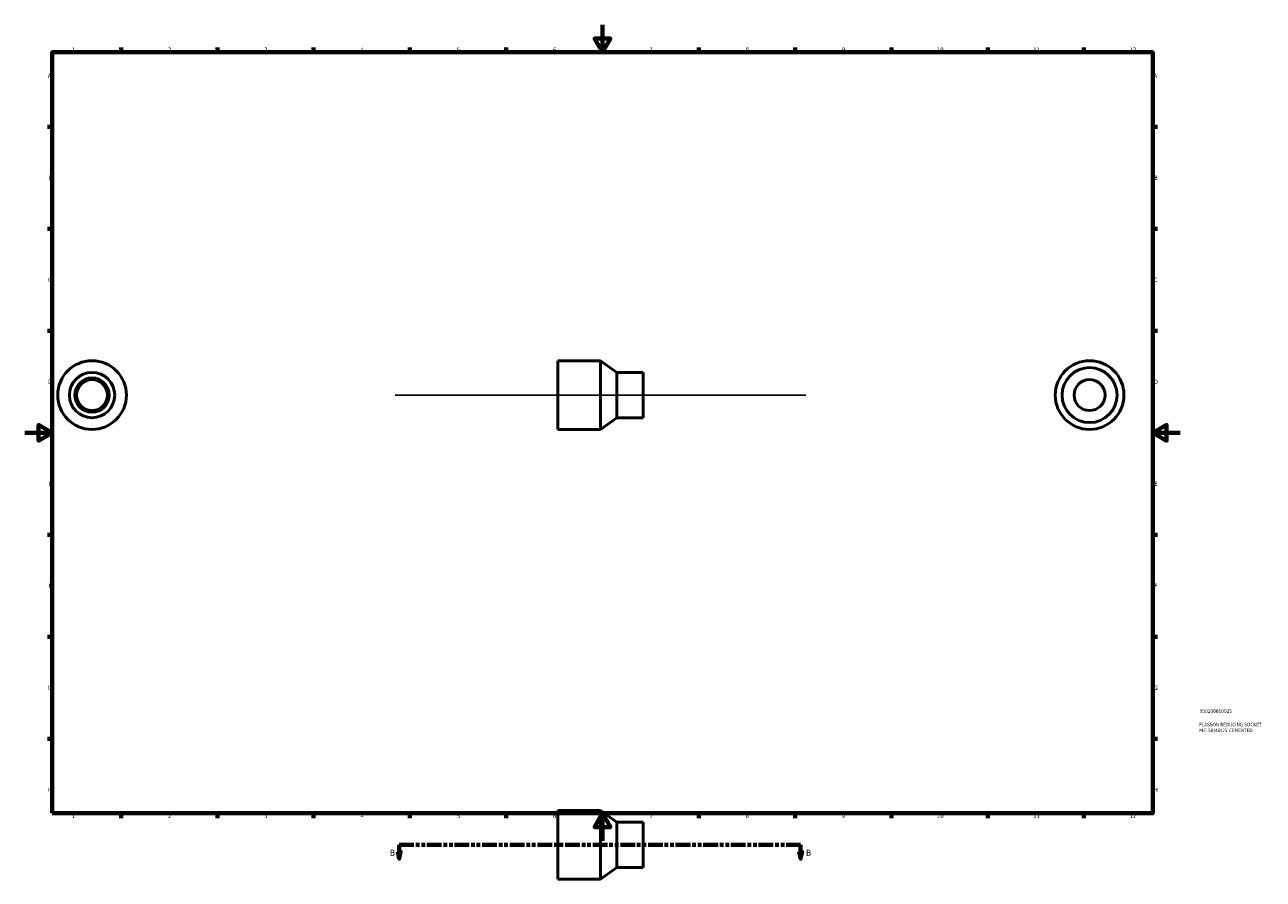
# Model space of a CAD drawing. Header units: millimetres. Extents: x 0 to 901, y -28 to 1052.
# Tile 1 of 3: x 0 to 901, y -28 to 594. Entities that reach past the tile are written whole.
import ezdxf

# ---------------------------------------------------------------- set-up
doc = ezdxf.new("R2010")
doc.units = ezdxf.units.MM
doc.linetypes.add('DOUBLE_DASH_CHAIN', pattern=[1.2403, 0.6614, -0.0827, 0.1654, -0.0827, 0.1654, -0.0827])
for name, color, linetype, lineweight in [('Border (ANSI)', 7, 'Continuous', 70), ('Section Line (ANSI)', 7, 'DOUBLE_DASH_CHAIN', 70), ('Sketch Geometry (ANSI)', 7, 'Continuous', 25), ('Title (ISO)', 7, 'Continuous', 50), ('Visible (ANSI)', 7, 'Continuous', 50)]:
    doc.layers.add(name, color=color, linetype=linetype, lineweight=lineweight)
doc.styles.add('Label Text (ANSI)', font='tahoma.ttf')
doc.styles.add('Note Text (ANSI)', font='tahoma.ttf')
doc.styles.add('Note Text (ISO)', font='tahoma.ttf')

# ---------------------------------------------------------------- blocks, each defined once
blk = doc.blocks.new('Borders Default Border')
at = {"layer": 'Border (ANSI)'}
for p, q in [((70.08, 574), (70.08, 577.45)), ((140.17, 574), (140.17, 577.45)), ((210.25, 574), (210.25, 577.45)), ((280.33, 574), (280.33, 577.45)), ((350.42, 574), (350.42, 577.45)), ((490.58, 574), (490.58, 577.45)), ((560.67, 574), (560.67, 577.45)), ((630.75, 574), (630.75, 577.45)), ((700.83, 574), (700.83, 577.45)), ((770.92, 574), (770.92, 577.45)), ((20, 519.75), (16.55, 519.75)), ((821, 519.75), (824.45, 519.75)), ((20, 445.5), (16.55, 445.5)), ((821, 445.5), (824.45, 445.5)), ((20, 371.25), (16.55, 371.25)), ((821, 371.25), (824.45, 371.25)), ((20, 222.75), (16.55, 222.75)), ((821, 222.75), (824.45, 222.75)), ((20, 148.5), (16.55, 148.5)), ((821, 148.5), (824.45, 148.5)), ((20, 74.25), (16.55, 74.25)), ((821, 74.25), (824.45, 74.25)), ((70.08, 20), (70.08, 16.55)), ((140.17, 20), (140.17, 16.55)), ((210.25, 20), (210.25, 16.55)), ((280.33, 20), (280.33, 16.55)), ((350.42, 20), (350.42, 16.55)), ((490.58, 20), (490.58, 16.55)), ((560.67, 20), (560.67, 16.55)), ((630.75, 20), (630.75, 16.55)), ((700.83, 20), (700.83, 16.55)), ((770.92, 20), (770.92, 16.55))]:
    blk.add_line(p, q, dxfattribs=at)
at = {"layer": 'Border (ANSI)', "flags": 128}
for points in [[(420.5, 594), (420.5, 574), (414.73, 584), (426.27, 584), (420.5, 574)], [(20, 20), (20, 574), (821, 574), (821, 20), (20, 20)], [(0, 297), (20, 297), (10, 302.77), (10, 291.23), (20, 297)], [(841, 297), (821, 297), (831, 302.77), (831, 291.23), (821, 297)], [(420.5, 0), (420.5, 20), (414.73, 10), (426.27, 10), (420.5, 20)]]:
    blk.add_lwpolyline(points, dxfattribs=at)
at = {"layer": 'Border (ANSI)', "attachment_point": 7, "style": 'Note Text (ANSI)'}
for s, insert, char_height in [('1', (34.35, 574.4), 3.05), ('2', (104.2, 574.4), 3.05), ('3', (174.26, 574.34), 3.05), ('4', (244.23, 574.4), 3.05), ('5', (314.48, 574.34), 3.05), ('6', (384.49, 574.34), 3.05), ('7', (454.6, 574.4), 3.05), ('8', (524.63, 574.33), 3.05), ('9', (594.7, 574.34), 3.05), ('10', (663.96, 574.34), 3.048), ('11', (734.04, 574.4), 3.048), ('12', (804.13, 574.4), 3.048), ('A', (16.78, 555.35), 3.05), ('A', (821.63, 555.35), 3.05), ('B', (17.15, 481.1), 3.05), ('B', (821.99, 481.1), 3.05), ('C', (16.95, 406.8), 3.05), ('C', (821.8, 406.8), 3.05), ('D', (16.96, 332.6), 3.05), ('D', (821.81, 332.6), 3.05), ('E', (17.21, 258.35), 3.05), ('E', (822.05, 258.35), 3.05), ('F', (17.29, 184.1), 3.05), ('F', (822.14, 184.1), 3.05), ('G', (16.81, 109.79), 3.05), ('G', (821.66, 109.79), 3.05), ('H', (16.97, 35.6), 3.05), ('H', (821.81, 35.6), 3.05), ('1', (34.35, 16.55), 3.05), ('2', (104.2, 16.55), 3.05), ('3', (174.26, 16.49), 3.05), ('4', (244.23, 16.55), 3.05), ('5', (314.48, 16.49), 3.05), ('6', (384.49, 16.49), 3.05), ('7', (454.6, 16.55), 3.05), ('8', (524.63, 16.48), 3.05), ('9', (594.7, 16.49), 3.05), ('10', (663.96, 16.49), 3.048), ('11', (734.04, 16.55), 3.048), ('12', (804.13, 16.55), 3.048)]:
    blk.add_mtext(s, dxfattribs=dict(at, insert=insert, char_height=char_height))
blk = doc.blocks.new('Title Blocks ISO')
at = {"layer": 'Title (ISO)', "color": 232, "true_color": 0xca0064, "style": 'Note Text (ISO)'}
for tag, p in [('PART_NUMBER_001', (34.08, 73.13)), ('DESCRIPTION_001', (33.84, 63.4)), ('DESCRIPTION_002', (33.84, 59.12))]:
    blk.add_attdef(tag, p, '', height=2.5, dxfattribs=at)
blk = doc.blocks.new('2dTransSection0')
at = {"layer": 'Section Line (ANSI)', "linetype": 'Continuous'}
for p, q in [((271.56, -7.97), (272.56, -12.97)), ((273.56, -7.97), (271.56, -7.97)), ((272.56, -2.97), (283.08, -2.97)), ((272.56, -2.97), (272.56, -7.97)), ((272.56, -7.97), (272.56, -12.97)), ((272.56, -12.97), (273.56, -7.97)), ((554.18, -2.97), (564.7, -2.97)), ((563.7, -7.97), (564.7, -12.97)), ((565.7, -7.97), (563.7, -7.97)), ((564.7, -2.97), (564.7, -7.97)), ((564.7, -7.97), (564.7, -12.97)), ((564.7, -12.97), (565.7, -7.97))]:
    blk.add_line(p, q, dxfattribs=at)
at = {"layer": 'Section Line (ANSI)', "linetype": 'DOUBLE_DASH_CHAIN', "ltscale": 16.218304}
blk.add_line((272.56, -2.97), (564.7, -2.97), dxfattribs=at)
at = {"layer": 'Section Line (ANSI)', "linetype": 'Continuous', "flags": 128}
for points in [[(271.56, -7.97), (272.56, -12.97), (273.56, -7.97), (271.56, -7.97)], [(563.7, -7.97), (564.7, -12.97), (565.7, -7.97), (563.7, -7.97)]]:
    blk.add_lwpolyline(points, dxfattribs=at)
at = {"layer": 'Section Line (ANSI)'}
for points in [[(271.56, -7.97), (272.56, -12.97), (273.56, -7.97), (271.56, -7.97)], [(563.7, -7.97), (564.7, -12.97), (565.7, -7.97), (563.7, -7.97)]]:
    blk.add_solid(points, dxfattribs=at)
at = {"layer": 'Section Line (ANSI)', "char_height": 4.57, "attachment_point": 7, "style": 'Label Text (ANSI)'}
for insert in [(265.82, -11.04), (568.65, -11.04)]:
    blk.add_mtext('B', dxfattribs=dict(at, insert=insert))

msp = doc.modelspace()

# ---------------------------------------------------------------- linework, layer by layer
at = {"layer": 'Sketch Geometry (ANSI)'}
msp.add_line((269.531, 324.427), (568.531, 324.427), dxfattribs=at)
at = {"layer": 'Visible (ANSI)'}
for p, q in [((388.031, 349.427), (388.031, 299.427)), ((419.031, 349.427), (388.031, 349.427)), ((419.031, 349.427), (419.031, 299.427)), ((431.031, 340.927), (419.031, 349.427)), ((431.031, 340.927), (431.031, 307.927)), ((450.031, 340.927), (431.031, 340.927)), ((450.031, 340.927), (450.031, 307.927)), ((431.031, 307.927), (419.031, 299.427)), ((450.031, 307.927), (431.031, 307.927)), ((419.031, 299.427), (388.031, 299.427)), ((388.031, 22.029), (388.031, -27.971)), ((419.031, 22.029), (388.031, 22.029)), ((419.031, 22.029), (419.031, -27.971)), ((431.031, 13.529), (419.031, 22.029)), ((431.031, 13.529), (431.031, -19.471)), ((450.031, 13.529), (431.031, 13.529)), ((450.031, 13.529), (450.031, -19.471)), ((431.031, -19.471), (419.031, -27.971)), ((450.031, -19.471), (431.031, -19.471)), ((419.031, -27.971), (388.031, -27.971))]:
    msp.add_line(p, q, dxfattribs=at)
for centre, radius in [((48.959, 324.427), 25), ((774.964, 324.427), 25), ((774.964, 324.427), 20), ((48.959, 324.427), 16.5), ((48.959, 324.427), 12.5), ((48.959, 324.427), 11.25), ((774.964, 324.427), 11.25)]:
    msp.add_circle(centre, radius, dxfattribs=at)

# ---------------------------------------------------------------- block references
msp.add_blockref('Borders Default Border', (0, 0))
msp.add_blockref('Title Blocks ISO', (821, 20)).add_auto_attribs({'PART_NUMBER_001': '050200050025', 'DESCRIPTION_001': 'PLASSON REDUCING SOCKET', 'DESCRIPTION_002': 'M.F.50(40)25 CEMENTED'})
at = {"layer": 'Section Line (ANSI)'}
msp.add_blockref('2dTransSection0', (0, 0), dxfattribs=at)

doc.saveas('drawing.dxf')
